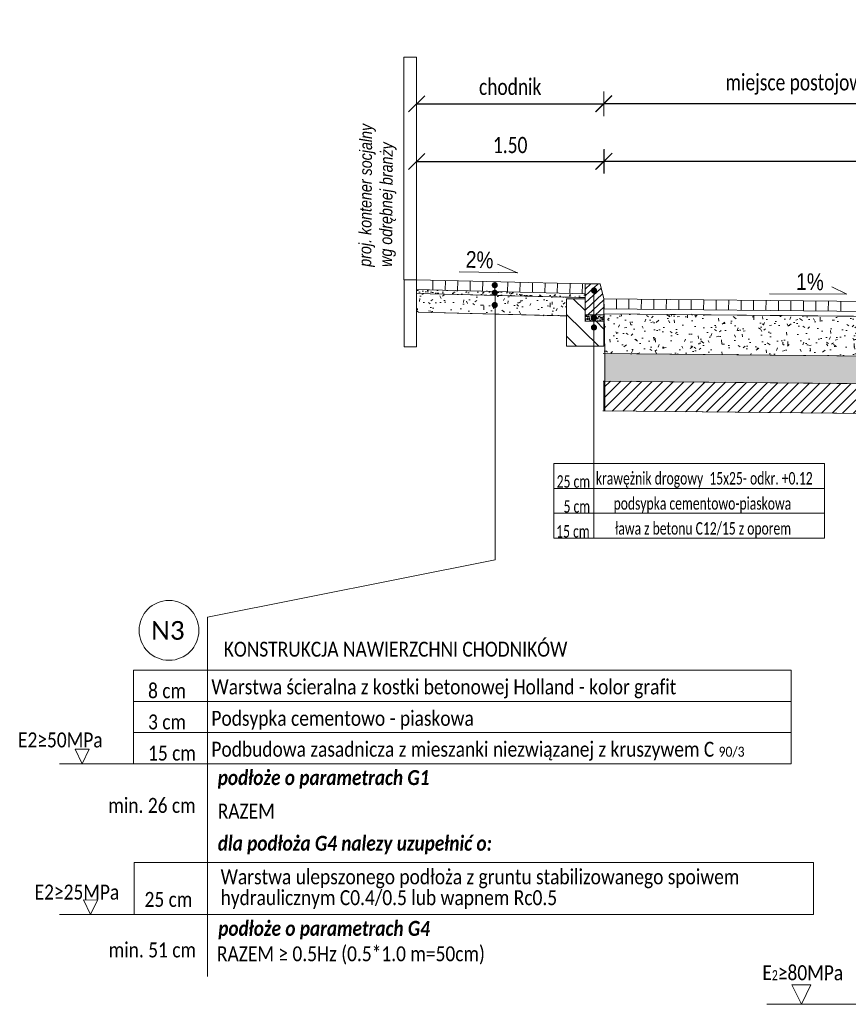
# Model space of a CAD drawing. Header units: metres. Extents: x 6585926 to 6586024.5, y 5545426.7 to 5545440.6.
# Tile 1 of 7: x 6585926 to 6585932.6, y 5545432 to 5545439.8. Entities that reach past the tile are written whole.
import ezdxf
from ezdxf.enums import TextEntityAlignment as Align

# ---------------------------------------------------------------- set-up
doc = ezdxf.new("R2010")
doc.units = ezdxf.units.M
doc.header["$MEASUREMENT"] = 0
doc.linetypes.add('DGN Style 2', pattern=[1, 0.6, -0.4])
doc.layers.get('Defpoints').update_dxf_attribs({"lineweight": 0})
for name, color, linetype, lineweight in [('D_konstrukcje', 7, 'Continuous', 0), ('D_PN_elementy_pref', 7, 'Continuous', 0), ('D_PN_opisy', 7, 'Continuous', 0), ('D_PN_warstwy', 1, 'Continuous', 0), ('PN_WYMIARY', 7, 'Continuous', 0)]:
    doc.layers.add(name, color=color, linetype=linetype, lineweight=lineweight)
doc.layers.add('D_PN_szraf_projektow', color=7, linetype='Continuous', lineweight=0, true_color=0xf06c3c)
doc.styles.add('DK_Opis_1_50', font='ARIALNI.TTF')
doc.styles.add('Opisy 1 50', font='SIMPLEX8.shx', dxfattribs={"width": 0.8000000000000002, "height": 10})
doc.styles.add('Przekroje Detale', font='calibri.ttf', dxfattribs={"height": 0.15})
doc.styles.add('Przekroje Opisy_0', font='calibril.ttf', dxfattribs={"width": 0.7692307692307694})
doc.styles.add('Przekroje Teksty', font='arial.ttf', dxfattribs={"height": 0.13})
doc.styles.add('Style-Arial Narrow', font='ARIALN.TTF')
doc.styles.add('Style-Calibri', font='calibri.ttf')
doc.styles.add('Style-simplex', font='simplex.shx')
doc.dimstyles.new('Przekroje (1 50)', dxfattribs={"dimtxt": 0.13, "dimasz": 0.13, "dimexe": 0.0975, "dimexo": 0.0625, "dimgap": 0.065, "dimtad": 1, "dimzin": 0, "dimdsep": 46, "dimtxsty": 'Przekroje Opisy_0', "dimblk": 'OBLIQUE', "dimcen": 0, "dimclrd": 256, "dimclre": 256, "dimadec": 0, "dimazin": 0, "dimtfac": 1, "dimtmove": 1, "dimatfit": 3, "dimfxl": 0.0975, "dimfxlon": 1, "dimtolj": 1, "dimtzin": 0, "dimlwd": 0, "dimlwe": 0, "dimarcsym": 0})

# ---------------------------------------------------------------- blocks, each defined once
blk = doc.blocks.new('*U111')
at = {"layer": 'D_PN_szraf_projektow'}
h = blk.add_hatch(dxfattribs=at)
h.set_pattern_fill('HATCH', color=256, style=0, pattern_type=2)
h.set_pattern_definition([(45, (0.0718, 0.121689), (-0.02977294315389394, 0.02977294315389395), [])])
h.paths.add_polyline_path([(-4.710908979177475e-05, -2.616923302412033e-05), (0.1499828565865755, -3.614649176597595e-05), (0.1499828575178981, 0.1300223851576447), (0.1199828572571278, 0.2500223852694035), (-1.714285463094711e-05, 0.2500223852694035), (-1.714285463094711e-05, 0.1300223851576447)])
h = blk.add_hatch(dxfattribs=at)
h.set_pattern_fill('HATCH', color=256, style=0, pattern_type=2)
h.set_pattern_definition([(315, (-0.06177899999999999, -0.165517), (0.08931890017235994, 0.08931890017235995), [])])
h.paths.add_polyline_path([(-0.15001714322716, 0.1300223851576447), (-0.15001714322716, -0.2499776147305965), (0.1499828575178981, -0.2499776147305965), (0.1499828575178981, -0.09997761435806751), (0.1499828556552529, -0.05003614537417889), (-1.714285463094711e-05, -0.04997761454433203), (-1.714285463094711e-05, 0.1300223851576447)])
h = blk.add_hatch(dxfattribs=at)
h.set_pattern_fill('AR-SAND', color=256, style=0, pattern_type=2)
h.set_pattern_definition([(37.50000000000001, (6585934, 5545426), (-0.000800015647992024, 0.02447066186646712), [0, -0.0193, 0, -0.02159, 0, -0.02064]), (7.499999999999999, (6585934, 5545426), (0.02247616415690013, 0.03584125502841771), [0, -0.01041, 0, -0.0174, 0, -0.006670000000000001]), (327.5, (6585934, 5545426), (0.0395496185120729, 7.185923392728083e-05), [0, -0.00635, 0, -0.02286, 0, -0.02985]), (317.5, (6585934, 5545426), (0.03817782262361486, 0.01114646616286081), [0, -0.00318, 0, -0.01499, 0, -0.01715])])
h.paths.add_polyline_path([(-1.714285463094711e-05, -0.05003614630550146), (0.1499828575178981, -0.05003614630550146), (0.1499828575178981, -3.614649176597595e-05), (-1.714285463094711e-05, -3.614649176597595e-05)])
at = {"layer": 'D_PN_elementy_pref'}
blk.add_line((-1.714285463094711e-05, 0.1300223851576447), (-0.15001714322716, 0.1300223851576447), dxfattribs=at)
at = {"layer": 'D_PN_elementy_pref', "flags": 128}
for points in [[(-1.714285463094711e-05, 0.2500223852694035), (-1.714285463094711e-05, -0.04997761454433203), (0.1499828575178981, -0.04997761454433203), (0.1499828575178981, 0.1300223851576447)], [(-1.714285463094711e-05, 0.2500223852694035), (0.1199828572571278, 0.2500223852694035)], [(0.1499828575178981, 0.1300223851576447), (0.1199828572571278, 0.2500223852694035)], [(0.1499828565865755, -0.0499776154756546), (0.1499828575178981, -0.2499776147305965), (-0.15001714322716, -0.2499776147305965), (-0.15001714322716, 0.1300223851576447)], [(-1.714285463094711e-05, 2.238526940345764e-05), (-1.714285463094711e-05, -0.0499776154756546), (0.1499828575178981, -0.0499776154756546), (0.1499828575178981, 2.238526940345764e-05)]]:
    blk.add_lwpolyline(points, dxfattribs=at)
at = {"layer": 'D_PN_szraf_projektow', "flags": 128}
for points in [[(-4.710908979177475e-05, -2.616923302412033e-05), (0.1499828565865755, -3.614649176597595e-05), (0.1499828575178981, 0.1300223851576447), (0.1199828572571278, 0.2500223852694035), (-1.714285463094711e-05, 0.2500223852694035), (-1.714285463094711e-05, 0.1300223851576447), (-4.710908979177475e-05, -2.616923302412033e-05)], [(-0.15001714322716, 0.1300223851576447), (-0.15001714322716, -0.2499776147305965), (0.1499828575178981, -0.2499776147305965), (0.1499828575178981, -0.09997761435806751), (0.1499828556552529, -0.05003614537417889), (-1.714285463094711e-05, -0.04997761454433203), (-1.714285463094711e-05, 0.1300223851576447), (-0.15001714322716, 0.1300223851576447)], [(-1.714285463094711e-05, -0.05003614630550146), (0.1499828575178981, -0.05003614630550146), (0.1499828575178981, -3.614649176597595e-05), (-1.714285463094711e-05, -3.614649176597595e-05), (-1.714285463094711e-05, -0.05003614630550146)]]:
    blk.add_lwpolyline(points, close=True, dxfattribs=at)
blk = doc.blocks.new('_Oblique')
at = {"color": 0, "linetype": 'ByBlock', "lineweight": -2}
blk.add_line((0.5, 0.5), (-0.5, -0.5), dxfattribs=at)
blk = doc.blocks.new('*D125')
at = {"layer": 'Defpoints', "color": 0, "lineweight": 0}
for p in [(6585935.636515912, 5545438.711048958), (6585935.636515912, 5545437.628434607), (6585930.639806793, 5545437.558405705)]:
    blk.add_point(p, dxfattribs=at)
at = {"layer": 'PN_WYMIARY', "lineweight": 0}
for p, q in [((6585930.639806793, 5545438.613548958), (6585930.639806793, 5545438.808548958)), ((6585935.636515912, 5545438.613548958), (6585935.636515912, 5545438.808548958))]:
    blk.add_line(p, q, dxfattribs=at)
at = {"layer": 'PN_WYMIARY', "lineweight": -2}
blk.add_line((6585930.639806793, 5545438.711048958), (6585935.636515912, 5545438.711048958), dxfattribs=at)
at = {"layer": 'PN_WYMIARY', "lineweight": -2, "xscale": 0.13, "yscale": 0.13, "zscale": 0.13, "rotation": 180}
blk.add_blockref('_Oblique', (6585930.639806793, 5545438.711048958), dxfattribs=at)
at = {"layer": 'PN_WYMIARY', "lineweight": -2, "xscale": 0.13, "yscale": 0.13, "zscale": 0.13}
blk.add_blockref('_Oblique', (6585935.636515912, 5545438.711048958), dxfattribs=at)
at = {"layer": 'PN_WYMIARY', "color": 0, "insert": (6585933.138161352, 5545438.842448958), "char_height": 0.13, "attachment_point": 5, "style": 'Przekroje Opisy_0'}
blk.add_mtext('\\A1;\\H1x;\\W0.769231;5.00', dxfattribs=at)
blk = doc.blocks.new('*D127')
at = {"layer": 'Defpoints', "color": 0, "lineweight": 0}
for p in [(6585935.636515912, 5545439.173138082), (6585930.637515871, 5545438.020494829), (6585935.636515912, 5545438.013870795)]:
    blk.add_point(p, dxfattribs=at)
at = {"layer": 'PN_WYMIARY', "lineweight": 0}
for p, q in [((6585930.637515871, 5545439.075638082), (6585930.637515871, 5545439.270638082)), ((6585935.636515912, 5545439.075638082), (6585935.636515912, 5545439.270638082))]:
    blk.add_line(p, q, dxfattribs=at)
at = {"layer": 'PN_WYMIARY', "lineweight": -2}
blk.add_line((6585930.637515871, 5545439.173138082), (6585935.636515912, 5545439.173138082), dxfattribs=at)
at = {"layer": 'PN_WYMIARY', "lineweight": -2, "xscale": 0.13, "yscale": 0.13, "zscale": 0.13, "rotation": 180}
blk.add_blockref('_Oblique', (6585930.637515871, 5545439.173138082), dxfattribs=at)
at = {"layer": 'PN_WYMIARY', "lineweight": -2, "xscale": 0.13, "yscale": 0.13, "zscale": 0.13}
blk.add_blockref('_Oblique', (6585935.636515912, 5545439.173138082), dxfattribs=at)
at = {"layer": 'PN_WYMIARY', "color": 0, "insert": (6585933.137015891, 5545439.326388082), "char_height": 0.13, "attachment_point": 5, "style": 'Przekroje Opisy_0'}
blk.add_mtext('\\A1;\\H1x;\\W0.769231;miejsce postojowe dla samochodów osobowych', dxfattribs=at)
blk = doc.blocks.new('*D129')
at = {"layer": 'Defpoints', "color": 0, "lineweight": 0}
for p in [(6585930.636515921, 5545438.708758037), (6585930.636515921, 5545437.626143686), (6585929.135287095, 5545437.556114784)]:
    blk.add_point(p, dxfattribs=at)
at = {"layer": 'PN_WYMIARY', "lineweight": 0}
for p, q in [((6585929.135287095, 5545438.611258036), (6585929.135287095, 5545438.806258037)), ((6585930.636515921, 5545438.611258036), (6585930.636515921, 5545438.806258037))]:
    blk.add_line(p, q, dxfattribs=at)
at = {"layer": 'PN_WYMIARY', "lineweight": -2}
blk.add_line((6585929.135287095, 5545438.708758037), (6585930.636515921, 5545438.708758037), dxfattribs=at)
at = {"layer": 'PN_WYMIARY', "lineweight": -2, "xscale": 0.13, "yscale": 0.13, "zscale": 0.13, "rotation": 180}
blk.add_blockref('_Oblique', (6585929.135287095, 5545438.708758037), dxfattribs=at)
at = {"layer": 'PN_WYMIARY', "lineweight": -2, "xscale": 0.13, "yscale": 0.13, "zscale": 0.13}
blk.add_blockref('_Oblique', (6585930.636515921, 5545438.708758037), dxfattribs=at)
at = {"layer": 'PN_WYMIARY', "color": 0, "insert": (6585929.885901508, 5545438.840158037), "char_height": 0.13, "attachment_point": 5, "style": 'Przekroje Opisy_0'}
blk.add_mtext('\\A1;\\H1x;\\W0.769231;1.50', dxfattribs=at)
blk = doc.blocks.new('*D131')
at = {"layer": 'Defpoints', "color": 0, "lineweight": 0}
for p in [(6585930.636515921, 5545439.170847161), (6585929.135287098, 5545438.018203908), (6585930.636515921, 5545438.011579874)]:
    blk.add_point(p, dxfattribs=at)
at = {"layer": 'PN_WYMIARY', "lineweight": 0}
for p, q in [((6585929.135287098, 5545439.073347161), (6585929.135287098, 5545439.268347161)), ((6585930.636515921, 5545439.073347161), (6585930.636515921, 5545439.268347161))]:
    blk.add_line(p, q, dxfattribs=at)
at = {"layer": 'PN_WYMIARY', "lineweight": -2}
blk.add_line((6585929.135287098, 5545439.170847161), (6585930.636515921, 5545439.170847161), dxfattribs=at)
at = {"layer": 'PN_WYMIARY', "lineweight": -2, "xscale": 0.13, "yscale": 0.13, "zscale": 0.13, "rotation": 180}
blk.add_blockref('_Oblique', (6585929.135287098, 5545439.170847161), dxfattribs=at)
at = {"layer": 'PN_WYMIARY', "lineweight": -2, "xscale": 0.13, "yscale": 0.13, "zscale": 0.13}
blk.add_blockref('_Oblique', (6585930.636515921, 5545439.170847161), dxfattribs=at)
at = {"layer": 'PN_WYMIARY', "color": 0, "insert": (6585929.885901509, 5545439.306397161), "char_height": 0.13, "attachment_point": 5, "style": 'Przekroje Opisy_0'}
blk.add_mtext('\\A1;\\H1x;\\W0.769231;chodnik', dxfattribs=at)
blk = doc.blocks.new('*U136')
at = {"layer": 'D_PN_opisy', "extrusion": (0, 0, -1)}
h = blk.add_hatch(color=256, dxfattribs=at)
edge = h.paths.add_edge_path()
edge.add_arc((-0.7641507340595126, 0.9842183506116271), 0.025, 0, 360)
h = blk.add_hatch(color=256, dxfattribs=at)
edge = h.paths.add_edge_path()
edge.add_arc((-0.76415073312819, 0.7646779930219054), 0.025, 0, 360)
h = blk.add_hatch(color=256, dxfattribs=at)
edge = h.paths.add_edge_path()
edge.add_arc((-0.7641507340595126, 0.6877911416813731), 0.025, 0, 360)
at = {"layer": 'D_PN_opisy'}
for p, q in [((1.086137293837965, -0.402529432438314), (-1.086106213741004, -0.4025294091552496)), ((-1.086106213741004, -0.4025294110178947), (-1.086106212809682, -1.002529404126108)), ((1.086137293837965, -0.402529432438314), (1.086137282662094, -1.002529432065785)), ((1.086137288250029, -0.6025294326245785), (-1.086106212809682, -0.6025294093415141)), ((1.086137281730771, -0.8025294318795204), (-1.086106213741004, -0.8025294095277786)), ((1.086137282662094, -1.002529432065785), (-1.086106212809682, -1.002529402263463))]:
    blk.add_line(p, q, dxfattribs=at)
at = {"layer": 'D_PN_opisy', "extrusion": (0, 0, -1), "flags": 128}
blk.add_lwpolyline([(-0.7650533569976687, 1.002475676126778), (-0.7650533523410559, 0.002969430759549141), (-0.7650533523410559, -0.9162423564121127), (-0.7650533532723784, -0.997508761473), (-0.7650533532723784, -1.002529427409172)], dxfattribs=at)
at = {"layer": 'D_PN_opisy', "extrusion": (0, 0, -1), "line_spacing_factor": 0.6, "style": 'Style-simplex'}
for s, insert, char_height, attachment_point, text_direction in [('\\fCalibri|b0|i0|c238238|p39;\\H1x;\\W0.7;krawężnik drogowy  15x25- odkr. +0.12', (0.7489857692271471, -0.5986169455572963), 0.09999999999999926, 7, (-1, 1.104680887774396e-08, 0)), ('\\fCalibri|b0|i0|c238238|p39;\\H1x;\\W0.7;25 cm', (0.7948703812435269, -0.598616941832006), 0.1, 9, (-0.9999999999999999, 1.437221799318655e-08, 0)), ('\\fCalibri|b0|i0|c238238|p39;\\H1x;\\W0.7;podsypka cementowo-piaskowa', (0.6068545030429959, -0.7986169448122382), 0.0999999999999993, 7, (-1, 1.04110045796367e-08, 0)), ('\\fCalibri|b0|i0|c238238|p39;\\H1x;\\W0.7;5 cm', (0.7948046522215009, -0.7986169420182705), 0.1, 9, (-0.9999999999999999, 1.515172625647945e-08, 0)), ('\\fCalibri|b0|i0|c238238|p39;\\H1x;\\W0.7;ława z betonu C12/15 z oporem', (0.5955289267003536, -0.9986169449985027), 0.0999999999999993, 7, (-1, 1.040163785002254e-08, 0)), ('\\fCalibri|b0|i0|c238238|p39;\\H1x;\\W0.7;15 cm', (0.7986825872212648, -0.9986169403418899), 0.0999999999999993, 9, (-0.9999999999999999, 1.72683204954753e-08, 0))]:
    blk.add_mtext(s, dxfattribs=dict(at, insert=insert, char_height=char_height, attachment_point=attachment_point, text_direction=text_direction))
blk = doc.blocks.new('ZERO0')
at = {"color": 0, "linetype": 'ByBlock', "lineweight": -2}
for p, q in [((0, 0), (-0.0109, 0.0168)), ((0.0109, 0.0168), (-0.0109, 0.0168)), ((0, 0), (0.0109, 0.0168))]:
    blk.add_line(p, q, dxfattribs=at)

msp = doc.modelspace()

# ---------------------------------------------------------------- hatches: boundary and pattern name
at = {"layer": 'D_PN_opisy'}
h = msp.add_hatch(color=256, dxfattribs=at)
edge = h.paths.add_edge_path()
edge.add_arc((6585929.762220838, 5545437.716696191), 0.02500000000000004, 0, 360)
h = msp.add_hatch(color=256, dxfattribs=at)
edge = h.paths.add_edge_path()
edge.add_arc((6585929.762220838, 5545437.655793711), 0.02500000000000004, 0, 360)
h = msp.add_hatch(color=256, dxfattribs=at)
edge = h.paths.add_edge_path()
edge.add_arc((6585929.762220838, 5545437.557467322), 0.02500000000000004, 0, 360)
at = {"layer": 'D_PN_szraf_projektow'}
h = msp.add_hatch(dxfattribs=at)
h.set_pattern_fill('AR-SAND', color=256, style=0, pattern_type=2)
h.set_pattern_definition([(142.5, (0, 0), (0.001889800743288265, 0.05780471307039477), [0, -0.0456, 0, -0.051, 0, -0.04875]), (172.5, (0, 0), (-0.05309330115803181, 0.08466438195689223), [0, -0.0246, 0, -0.0411, 0, -0.01575]), (212.5, (0.0369, 0), (-0.09342425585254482, 0.000169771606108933), [0, -0.015, 0, -0.054, 0, -0.07049999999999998]), (222.5, (0.0369, 0), (-0.09018379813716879, 0.02633026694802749), [0, -0.0075, 0, -0.0354, 0, -0.0405])])
h.paths.add_polyline_path([(6585929.135287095, 5545437.680936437), (6585930.487515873, 5545437.647130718), (6585930.487515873, 5545437.617121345), (6585930.437515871, 5545437.618371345), (6585929.135287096, 5545437.650927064)])
h = msp.add_hatch(dxfattribs=at)
h.set_pattern_fill('AR-CONC', color=256, style=0, pattern_type=2)
h.set_pattern_definition([(85, (0, 0), (-0.1654657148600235, 0.138842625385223), [0.0225, -0.2475]), (140, (0, 0), (0.1889976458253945, 0.1301303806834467), [0.018, -0.198]), (34.5486, (-0.013789, 0.01157), (0.02353217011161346, 0.268972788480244), [0.019122, -0.210343]), (88.8158, (0.042426, 0.042426), (-0.2615076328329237, 0.1912843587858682), [0.03375, -0.37125]), (38.36440000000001, (0.020634, 0.058367), (0.008369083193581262, 0.4049136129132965), [0.028683, -0.315514]), (143.8158, (0.042426, 0.042426), (0.008370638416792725, 0.4049135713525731), [0.027, -0.297]), (114, (0.010607, 0.053033), (-0.212031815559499, 0.04121512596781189), [0.0225, -0.2475]), (169, (0.010607, 0.053033), (0.1022126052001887, 0.2054424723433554), [0.018, -0.198]), (63.54860000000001, (-0.007063, 0.056468), (-0.1098188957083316, 0.2466575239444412), [0.019122, -0.210343]), (97.50000000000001, (0, 0), (0.06803795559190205, 0.07319694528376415), [0, -0.1956, 0, -0.201, 0, -0.19875]), (127.5, (0, 0), (0.02786188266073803, 0.139472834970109), [0, -0.1146, 0, -0.1911, 0, -0.07575]), (167.5, (0.047305, -0.047305), (-0.1180254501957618, 0.1084562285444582), [0, -0.075, 0, -0.234, 0, -0.3105]), (177.5, (0.06851900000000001, -0.06851900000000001), (-0.1024769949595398, 0.1449479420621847), [0, -0.0975, 0, -0.1554, 0, -0.2205])])
h.paths.add_polyline_path([(6585929.135287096, 5545437.609827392), (6585929.135287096, 5545437.650927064), (6585930.487515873, 5545437.617121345), (6585930.487515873, 5545437.608405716), (6585930.337515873, 5545437.608405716), (6585930.337515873, 5545437.470824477), (6585930.287515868, 5545437.472074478), (6585929.149192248, 5545437.500532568), (6585929.135287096, 5545437.510961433)])
h = msp.add_hatch(dxfattribs=at)
h.set_pattern_fill('AR-CONC', color=256, style=0, pattern_type=2)
h.set_pattern_definition([(95.85915699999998, (0, 0), (0.1633652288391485, 0.1413081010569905), [0.0225, -0.2475]), (40.85915700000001, (0, 0), (-0.1909276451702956, 0.1272818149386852), [0.018, -0.198]), (146.310557, (0.013614, 0.011776), (-0.02756265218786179, 0.2685896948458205), [0.019122, -0.210343]), (92.04335699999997, (-0.043058, 0.041785), (0.2586100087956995, 0.1951840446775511), [0.03375, -0.37125]), (142.494757, (-0.021507, 0.058051), (-0.01443964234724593, 0.4047425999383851), [0.028683, -0.315514]), (37.04335700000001, (-0.043058, 0.041785), (-0.01444119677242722, 0.4047425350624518), [0.027, -0.297]), (66.859157, (-0.011401, 0.052868), (0.211389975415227, 0.04438981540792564), [0.0225, -0.2475]), (11.859157, (-0.011401, 0.052868), (-0.1052816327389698, 0.2038867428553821), [0.018, -0.198]), (117.310557, (0.006215, 0.056567), (0.1061080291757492, 0.2482764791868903), [0.019122, -0.2103429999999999]), (83.359157, (0, 0), (-0.06912786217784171, 0.07216851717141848), [0, -0.1956, 0, -0.201, 0, -0.19875]), (53.35915699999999, (0, 0), (-0.0299500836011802, 0.1390393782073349), [0, -0.1146, 0, -0.1911, 0, -0.07575]), (13.359157, (-0.046591, -0.048009), (0.1163859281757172, 0.1102137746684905), [0, -0.075, 0, -0.234, 0, -0.3105]), (3.359157, (-0.067484, -0.069538), (0.1002920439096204, 0.1464682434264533), [0, -0.0975, 0, -0.1554, 0, -0.2205])])
h.paths.add_polyline_path([(6585935.637515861, 5545437.118383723), (6585935.63751586, 5545437.364204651), (6585935.63751586, 5545437.438399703), (6585934.772007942, 5545437.447054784), (6585934.640365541, 5545437.448371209), (6585930.639806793, 5545437.488376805), (6585930.64411553, 5545437.168317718), (6585930.644115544, 5545437.168317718), (6585934.945244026, 5545437.125306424)])
at = {"layer": 'D_PN_szraf_projektow', "linetype": 'DGN Style 2'}
h = msp.add_hatch(dxfattribs=at)
h.set_pattern_fill('AR-CONC', color=256, style=0, pattern_type=2)
h.set_pattern_definition([(95, (6585931.43518, 5545437.051504), (0.08405679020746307, 0.0705320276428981), [0.01143, -0.12573]), (40, (6585931.43518, 5545437.051504), (-0.09601083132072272, 0.06610638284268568), [0.009143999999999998, -0.100584]), (145.451, (6585931.442185, 5545437.057382), (-0.01195329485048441, 0.1366381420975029), [0.009714, -0.106854]), (91.18419999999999, (6585931.413627, 5545437.073057), (0.1328461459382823, 0.09717204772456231), [0.017145, -0.188595]), (141.6356, (6585931.424698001, 5545437.081155), (-0.004251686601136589, 0.2056958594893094), [0.014571, -0.160281]), (36.184, (6585931.413627, 5545437.073057), (-0.004251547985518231, 0.2056954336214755), [0.013716, -0.150876]), (66, (6585931.429792, 5545437.078445), (0.1077123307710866, 0.02093716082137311), [0.01143, -0.12573]), (11, (6585931.429792, 5545437.078445), (-0.05192395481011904, 0.1043649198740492), [0.009144, -0.100584]), (116.4514, (6585931.438768, 5545437.08019), (0.05578802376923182, 0.1253018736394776), [0.009714, -0.106854]), (82.49999999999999, (6585931, 5545437), (-0.03456330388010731, 0.03718403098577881), [0, -0.09936, 0, -0.10211, 0, -0.10097]), (52.5, (6585931, 5545437), (-0.01415386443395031, 0.07085219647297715), [0, -0.05822000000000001, 0, -0.09708, 0, -0.03848]), (12.5, (6585931, 5545437), (0.05995672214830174, 0.055095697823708), [0, -0.0381, 0, -0.11887, 0, -0.15773]), (2.5, (6585931, 5545437), (0.05205830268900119, 0.07363343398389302), [0, -0.04953, 0, -0.07894, 0, -0.11201])])
h.paths.add_polyline_path([(6585935.637515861, 5545437.008378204), (6585935.637515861, 5545437.110359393), (6585935.637515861, 5545437.118383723), (6585934.945244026, 5545437.125306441), (6585930.64411553, 5545437.168317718), (6585930.644115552, 5545436.94830672), (6585930.646661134, 5545436.948281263), (6585935.637515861, 5545436.898372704)])
at = {"layer": 'D_PN_szraf_projektow'}
h = msp.add_hatch(dxfattribs=at)
h.set_pattern_fill('HATCH', color=256, style=0, pattern_type=2)
h.set_pattern_definition([(45, (6585932.080351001, 5545436.810814), (-0.04242640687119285, 0.04242640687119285), [])])
h.paths.add_polyline_path([(6585935.637515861, 5545436.658360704), (6585935.637515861, 5545436.898372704), (6585930.646661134, 5545436.948281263), (6585930.637515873, 5545436.948372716), (6585930.637515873, 5545436.708360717)])

# ---------------------------------------------------------------- linework, layer by layer
at = {"layer": 'D_konstrukcje', "flags": 128}
for points in [[(6585929.135287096, 5545437.760961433), (6585929.033496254, 5545437.760961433), (6585929.033496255, 5545439.544328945), (6585929.135287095, 5545439.544328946), (6585929.135287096, 5545437.760961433)], [(6585929.035287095, 5545437.760961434), (6585929.135287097, 5545437.760961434), (6585929.135287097, 5545437.222963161), (6585929.035287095, 5545437.222963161), (6585929.035287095, 5545437.760961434)]]:
    msp.add_lwpolyline(points, close=True, dxfattribs=at)
at = {"layer": 'D_PN_opisy'}
for p, q in [((6585929.944669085, 5545437.815183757), (6585929.783793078, 5545437.885964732)), ((6585929.475628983, 5545437.824659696), (6585929.94813886, 5545437.815209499)), ((6585927.457697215, 5545435.054042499), (6585927.457697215, 5545432.173850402)), ((6585926.864125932, 5545434.629332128), (6585931.760784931, 5545434.629332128)), ((6585926.864125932, 5545434.379332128), (6585932.138768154, 5545434.379332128)), ((6585926.864125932, 5545434.129332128), (6585932.138768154, 5545434.129332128)), ((6585926.270597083, 5545433.879332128), (6585931.760784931, 5545433.879332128)), ((6585926.864125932, 5545433.879332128), (6585932.138768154, 5545433.879332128)), ((6585926.270597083, 5545432.670320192), (6585931.448919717, 5545432.670320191)), ((6585931.944686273, 5545431.950102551), (6585938.972630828, 5545431.950102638))]:
    msp.add_line(p, q, dxfattribs=at)
at = {"layer": 'D_PN_opisy', "flags": 128}
for points in [[(6585927.457697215, 5545435.054042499), (6585929.765114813, 5545435.513450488), (6585929.765114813, 5545437.676611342)], [(6585931.966457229, 5545437.646871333), (6585932.587896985, 5545437.643762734), (6585932.466528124, 5545437.702482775)]]:
    msp.add_lwpolyline(points, dxfattribs=at)
for points in [[(6585926.864125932, 5545434.629332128), (6585932.138768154, 5545434.629332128), (6585932.138768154, 5545433.879332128), (6585926.864125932, 5545433.879332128), (6585926.864125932, 5545434.629332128)], [(6585926.868153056, 5545433.08619911), (6585932.318432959, 5545433.08619911), (6585932.318432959, 5545432.67032019), (6585926.868153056, 5545432.67032019), (6585926.868153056, 5545433.08619911)]]:
    msp.add_lwpolyline(points, close=True, dxfattribs=at)
at = {"layer": 'D_PN_opisy'}
msp.add_circle((6585927.149025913, 5545434.948562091), 0.2398494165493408, dxfattribs=at)
msp.add_point((6585926.868153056, 5545432.670320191), dxfattribs=at)
at = {"layer": 'D_PN_szraf_projektow'}
for p, q in [((6585929.266270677, 5545437.757686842), (6585929.264271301, 5545437.67771183)), ((6585929.366239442, 5545437.755187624), (6585929.364240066, 5545437.675212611)), ((6585929.466208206, 5545437.752688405), (6585929.46420883, 5545437.672713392)), ((6585929.56617697, 5545437.750189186), (6585929.564177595, 5545437.670214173)), ((6585929.666145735, 5545437.747689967), (6585929.66414636, 5545437.667714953)), ((6585929.7661145, 5545437.745190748), (6585929.764115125, 5545437.665215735)), ((6585929.866083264, 5545437.742691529), (6585929.864083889, 5545437.662716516)), ((6585929.966052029, 5545437.740192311), (6585929.964052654, 5545437.660217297)), ((6585930.066020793, 5545437.737693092), (6585930.064021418, 5545437.657718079)), ((6585930.165989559, 5545437.735193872), (6585930.163990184, 5545437.655218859)), ((6585930.265958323, 5545437.732694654), (6585930.263958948, 5545437.65271964)), ((6585930.365927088, 5545437.730195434), (6585930.363927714, 5545437.650220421)), ((6585930.465895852, 5545437.727696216), (6585930.463896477, 5545437.647721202)), ((6585930.637515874, 5545437.608405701), (6585930.638715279, 5545437.528389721)), ((6585930.738760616, 5545437.607393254), (6585930.737960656, 5545437.527397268)), ((6585930.838755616, 5545437.606393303), (6585930.837955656, 5545437.526397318)), ((6585930.938750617, 5545437.605393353), (6585930.937950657, 5545437.525397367)), ((6585931.038745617, 5545437.604393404), (6585931.037945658, 5545437.524397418)), ((6585931.138740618, 5545437.603393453), (6585931.137940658, 5545437.523397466)), ((6585931.238735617, 5545437.602393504), (6585931.237935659, 5545437.522397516)), ((6585931.338730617, 5545437.601393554), (6585931.337930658, 5545437.521397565)), ((6585931.438725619, 5545437.600393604), (6585931.437925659, 5545437.520397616)), ((6585931.53872062, 5545437.599393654), (6585931.53792066, 5545437.519397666)), ((6585931.638715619, 5545437.598393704), (6585931.63791566, 5545437.518397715)), ((6585931.73871062, 5545437.597393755), (6585931.73791066, 5545437.517397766)), ((6585931.83870562, 5545437.596393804), (6585931.837905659, 5545437.516397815)), ((6585931.938700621, 5545437.595393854), (6585931.937900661, 5545437.515397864)), ((6585932.038695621, 5545437.594393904), (6585932.037895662, 5545437.514397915)), ((6585932.138690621, 5545437.593393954), (6585932.137890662, 5545437.513397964)), ((6585932.238685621, 5545437.592394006), (6585932.237885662, 5545437.512398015)), ((6585932.338680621, 5545437.591394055), (6585932.337880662, 5545437.511398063)), ((6585932.438675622, 5545437.590394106), (6585932.437875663, 5545437.510398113)), ((6585932.538670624, 5545437.589394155), (6585932.537870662, 5545437.509398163))]:
    msp.add_line(p, q, dxfattribs=at)
at = {"layer": 'D_PN_szraf_projektow', "linetype": 'DGN Style 2'}
msp.add_line((6585930.644115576, 5545437.168317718), (6585930.644115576, 5545436.708360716), dxfattribs=at)
at = {"layer": 'D_PN_szraf_projektow', "flags": 128}
for points in [[(6585929.135287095, 5545437.680936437), (6585930.487515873, 5545437.647130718), (6585930.487515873, 5545437.617121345), (6585930.437515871, 5545437.618371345), (6585929.135287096, 5545437.650927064), (6585929.135287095, 5545437.680936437)], [(6585929.135287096, 5545437.609827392), (6585929.135287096, 5545437.650927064), (6585930.487515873, 5545437.617121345), (6585930.487515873, 5545437.608405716), (6585930.337515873, 5545437.608405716), (6585930.337515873, 5545437.470824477), (6585930.287515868, 5545437.472074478), (6585929.149192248, 5545437.500532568), (6585929.135287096, 5545437.510961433), (6585929.135287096, 5545437.609827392)], [(6585935.637515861, 5545437.118383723), (6585935.63751586, 5545437.364204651), (6585935.63751586, 5545437.438399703), (6585934.772007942, 5545437.447054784), (6585934.640365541, 5545437.448371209), (6585930.639806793, 5545437.488376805), (6585930.639806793, 5545437.488376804), (6585930.639806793, 5545437.488376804), (6585930.639806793, 5545437.488376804), (6585930.64411553, 5545437.168317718), (6585930.64411553, 5545437.168317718), (6585930.644115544, 5545437.168317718), (6585934.945244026, 5545437.125306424), (6585935.637515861, 5545437.118383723)], [(6585935.637515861, 5545436.658360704), (6585935.637515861, 5545436.898372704), (6585930.646661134, 5545436.948281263), (6585930.637515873, 5545436.948372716), (6585930.637515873, 5545436.708360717), (6585935.637515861, 5545436.658360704)]]:
    msp.add_lwpolyline(points, close=True, dxfattribs=at)
at = {"layer": 'D_PN_warstwy'}
for p, q in [((6585930.487484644, 5545437.727156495), (6585929.135287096, 5545437.760961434)), ((6585930.486766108, 5545437.617140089), (6585929.135287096, 5545437.650927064)), ((6585930.487515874, 5545437.647130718), (6585929.135396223, 5545437.680933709)), ((6585935.637515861, 5545437.558405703), (6585930.637515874, 5545437.608405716)), ((6585930.337515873, 5545437.470824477), (6585929.149192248, 5545437.500532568)), ((6585935.637515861, 5545437.438399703), (6585930.636315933, 5545437.488411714)), ((6585935.637515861, 5545437.478401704), (6585930.636715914, 5545437.528409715)), ((6585935.637515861, 5545437.118383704), (6585930.633116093, 5545437.168427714)), ((6585935.637515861, 5545436.898372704), (6585930.630916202, 5545436.948438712)), ((6585935.637515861, 5545436.658360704), (6585930.628516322, 5545436.708450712))]:
    msp.add_line(p, q, dxfattribs=at)

# ---------------------------------------------------------------- block references
at = {"layer": 'D_PN_elementy_pref'}
msp.add_blockref('*U111', (6585930.487533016, 5545437.478383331), dxfattribs=at)
at = {"layer": 'D_PN_opisy', "extrusion": (0, 0, -1), "rotation": 6.575329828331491e-07}
msp.add_blockref('*U136', (-6585931.322216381, 5545436.690108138), dxfattribs=at)
at = {"layer": 'D_PN_opisy', "xscale": 5.184961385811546, "yscale": -6.913281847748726, "zscale": 0.9000000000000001, "rotation": 179.9297405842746}
for p in [(6585926.452183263, 5545433.879332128), (6585926.519181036, 5545432.670320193)]:
    msp.add_blockref('ZERO0', p, dxfattribs=at)
at = {"layer": 'D_PN_opisy', "color": 7, "linetype": 'Continuous', "lineweight": 13, "xscale": 6.913281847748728, "yscale": -9.217709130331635, "zscale": 1.2, "rotation": 179.9297405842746}
msp.add_blockref('ZERO0', (6585932.221638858, 5545431.950102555), dxfattribs=at)

# ---------------------------------------------------------------- texts
at = {"layer": 'D_PN_opisy', "style": 'Style-Arial Narrow'}
for s, height, rotation, p in [('2%', 0.1339999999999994, 358.2301119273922, (6585929.748190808, 5545437.810630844)), ('1%', 0.1339999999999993, 359.0892693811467, (6585932.400145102, 5545437.635994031))]:
    msp.add_text(s, height=height, rotation=rotation, dxfattribs=at).set_placement(p, align=Align.BOTTOM_RIGHT)
at = {"layer": 'D_PN_opisy', "style": 'Przekroje Detale'}
msp.add_text('N3', height=0.15, dxfattribs=at).set_placement((6585927.139941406, 5545434.873562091), align=Align.CENTER)
at = {"layer": 'D_PN_opisy', "insert": (6585928.671070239, 5545437.865088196), "char_height": 0.1, "attachment_point": 1, "rotation": 89.60077572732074, "style": 'DK_Opis_1_50'}
msp.add_mtext('proj. kontener socjalny\\Pwg odrębnej branży', dxfattribs=at)
at = {"layer": 'D_PN_opisy', "line_spacing_factor": 0.6}
for s, insert, char_height, attachment_point, rotation, style in [('\\fCalibri|b0|i0|c238238|p39;\\H1x;\\W0.833333;KONSTRUKCJA NAWIERZCHNI CHODNIKÓW\\P', (6585927.588580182, 5545434.736256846), 0.12, 7, 4.596332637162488e-07, 'Opisy 1 50'), ('\\fCalibri|b0|i0|c238238|p39;\\H1x;\\W0.833333;E2≥50MPa', (6585925.937303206, 5545434.009200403), 0.12, 7, 359.9297405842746, 'Przekroje Teksty'), ('\\fCalibri|b1|i1|c238238|p39;\\H1x;\\W0.833333;podłoże o parametrach G1', (6585927.540200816, 5545433.67899463), 0.1199999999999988, 7, 7.106792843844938e-07, 'Style-simplex'), ('\\fCalibri|b0|i0|c238238|p39;\\H1x;\\W0.833333;min. 26 cm', (6585926.662358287, 5545433.483589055), 0.12, 7, 8.708764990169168e-07, 'Opisy 1 50'), ('\\fCalibri|b0|i0|c238238|p39;\\H1x;\\W0.833333;RAZEM ', (6585927.540200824, 5545433.439420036), 0.1199999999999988, 7, 6.816188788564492e-07, 'Style-simplex'), ('\\fCalibri|b1|i1|c238238|p39;\\H1x;\\W0.833333;dla podłoża G4 nalezy uzupełnić o:', (6585927.540502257, 5545433.30170963), 0.12, 1, 4.6886683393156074e-07, 'Style-simplex'), ('\\fCalibri|b0|i0|c238238|p39;\\H1x;\\W0.833333;E2≥25MPa', (6585926.070529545, 5545432.788747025), 0.12, 7, 359.9297405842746, 'Przekroje Teksty'), ('\\fCalibri|b1|i1|c238238|p39;\\H1x;\\W0.833333;podłoże o parametrach G4', (6585927.54422794, 5545432.469982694), 0.1199999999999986, 7, 7.106792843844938e-07, 'Style-simplex'), ('\\fCalibri|b0|i0|c238238|p39;\\H1x;\\W0.833333;min. 51 cm', (6585926.665272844, 5545432.324542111), 0.12, 7, 8.708764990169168e-07, 'Opisy 1 50'), ('\\fCalibri|b0|i0|c238238|p39;\\H1x;\\W0.833333;RAZEM ≥ 0.5Hz (0.5*1.0 m=50cm)', (6585927.533895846, 5545432.269047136), 0.1199999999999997, 7, 359.99999911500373, 'Style-simplex')]:
    msp.add_mtext(s, dxfattribs=dict(at, insert=insert, char_height=char_height, attachment_point=attachment_point, rotation=rotation, style=style))
at = {"layer": 'D_PN_opisy', "char_height": 0.12, "width": 9.18, "attachment_point": 7, "line_spacing_factor": 0.6, "style": 'Przekroje Teksty'}
for s, insert in [('\\fCalibri|b0|i0|c238238|p39;\\H1x;\\W0.833333;8 cm', (6585926.980816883, 5545434.403151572)), ('\\fCalibri|b0|i0|c238238|p39;\\H1x;\\W0.833333;3 cm', (6585926.980816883, 5545434.153151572)), ('\\fCalibri|b0|i0|c238238|p39;\\H1x;\\W0.833333;15 cm', (6585926.980816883, 5545433.903151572)), ('\\fCalibri|b0|i0|c238238|p39;\\H1x;\\W0.833333;25 cm', (6585926.952730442, 5545432.729778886))]:
    msp.add_mtext(s, dxfattribs=dict(at, insert=insert))
at = {"layer": 'D_PN_opisy', "char_height": 0.12, "attachment_point": 7, "line_spacing_factor": 0.6, "style": 'Przekroje Teksty'}
for s, insert in [('\\pt3.77,4.8;\\fCalibri|b0|i0|c238238|p39;\\H1x;\\W0.833333;Warstwa ścieralna z kostki betonowej Holland - kolor grafit', (6585927.489164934, 5545434.403307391)), ('\\fCalibri|b0|i0|c238238|p39;\\H1x;\\W0.833333;Podsypka cementowo - piaskowa', (6585927.489164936, 5545434.153307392)), ('\\fCalibri|b0|i0|c238238|p39;\\H1x;\\W0.833333;Podbudowa zasadnicza z mieszanki niezwiązanej z kruszywem C \\H0.666667x;\\W0.875;90/3', (6585927.489164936, 5545433.903307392))]:
    msp.add_mtext(s, dxfattribs=dict(at, insert=insert))
at = {"layer": 'D_PN_opisy', "color": 7, "insert": (6585927.5630775, 5545432.873630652), "char_height": 0.119999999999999, "width": 4.649603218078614, "attachment_point": 4, "line_spacing_factor": 0.8360563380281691, "style": 'Style-simplex'}
msp.add_mtext('\\fCalibri|b0|i0|c238238|p39;\\H1x;\\W0.833333;Warstwa ulepszonego podłoża z gruntu stabilizowanego spoiwem hydraulicznym C0.4/0.5 lub wapnem Rc0.5 ', dxfattribs=at)
at = {"layer": 'D_PN_opisy', "color": 7, "linetype": 'Continuous', "lineweight": 30, "insert": (6585931.909219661, 5545432.142322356), "char_height": 0.12, "attachment_point": 7, "rotation": 359.9297405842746, "line_spacing_factor": 0.6, "style": 'Style-Calibri'}
msp.add_mtext('\\H1x;\\W0.833333;E\\H0.666667x;\\W0.75;2\\H1.5x;\\W0.833333;≥80MPa', dxfattribs=at)

# ---------------------------------------------------------------- dimensions: what is measured, and where the dimension line sits
at = {"layer": 'PN_WYMIARY'}
for base, p1, p2, text, picture, middle in [((6585935.636515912, 5545439.173138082), (6585930.637515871, 5545438.020494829), (6585935.636515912, 5545438.013870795), '\\H1x;\\W0.769231;miejsce postojowe dla samochodów osobowych', '*D127', (6585933.137015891, 5545439.326388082)), ((6585930.636515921, 5545439.170847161), (6585929.135287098, 5545438.018203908), (6585930.636515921, 5545438.011579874), '\\H1x;\\W0.769231;chodnik', '*D131', (6585929.885901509, 5545439.306397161)), ((6585930.636515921, 5545438.708758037), (6585929.135287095, 5545437.556114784), (6585930.636515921, 5545437.626143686), '\\H1x;\\W0.769231;1.50', '*D129', (6585929.885901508, 5545438.840158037)), ((6585935.636515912, 5545438.711048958), (6585930.639806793, 5545437.558405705), (6585935.636515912, 5545437.628434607), '\\H1x;\\W0.769231;5.00', '*D125', (6585933.138161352, 5545438.842448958))]:
    dim = msp.add_linear_dim(base=base, p1=p1, p2=p2, text=text, dimstyle='Przekroje (1 50)', override={"dimlwd": 65534}, dxfattribs=at)
    dim.commit()
    dim.dimension.update_dxf_attribs({"geometry": picture, "text_midpoint": middle})

doc.saveas('drawing.dxf')
